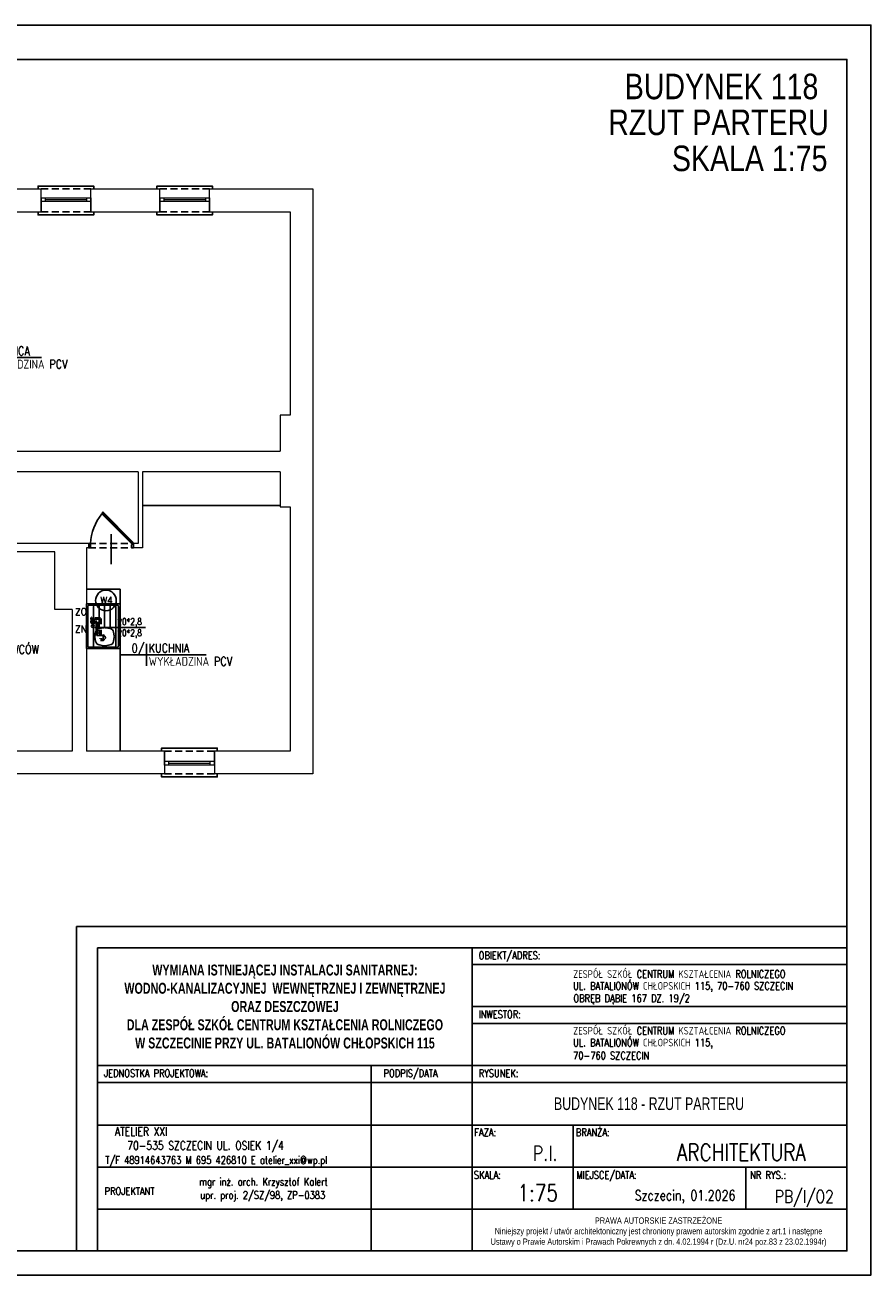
# Model space of a CAD drawing. Header units: millimetres. Extents: x -2626 to 2068, y -6169 to 7214.
# Tile 136 of 143: x -883 to 624, y 28 to 2256. Entities that reach past the tile are written whole.
import ezdxf
from ezdxf.enums import TextEntityAlignment as Align

# ---------------------------------------------------------------- set-up
doc = ezdxf.new("R2010")
doc.units = ezdxf.units.MM
doc.linetypes.add('DASHDOT', pattern=[1, 0.5, -0.25, 0, -0.25])
doc.linetypes.add('DASHED', pattern=[19.049999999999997, 12.7, -6.35])
doc.layers.get('0').update_dxf_attribs({"color": 252})
for name, color, linetype in [('1-OPIS', 252, 'Continuous'), ('1-OPIS-POM', 252, 'Continuous'), ('I-DRZWI', 252, 'Continuous'), ('I-MEBLE', 252, 'Continuous'), ('I-NAD', 252, 'DASHED'), ('I-SCIANA', 252, 'Continuous'), ('I-WIDOK', 252, 'Continuous'), ('IS CWU', 4, 'DASHDOT'), ('IS KAN_S_OPIS', 2, 'Continuous'), ('IS KAN_SAN_RURY', 1, 'Continuous'), ('IS opis woda', 7, 'Continuous'), ('IS WODA opis', 2, 'Continuous'), ('MK_IS W_CWU', 5, 'DASHED'), ('TABELKA', 252, 'Continuous')]:
    doc.layers.add(name, color=color, linetype=linetype)
doc.layers.add('I-OKNA', color=252, linetype='Continuous', lineweight=5)
doc.layers.add('IS woda w', color=5, linetype='Continuous', lineweight=40)
doc.styles.add('ARIAL', font='arial.ttf', dxfattribs={"width": 0.8})
doc.styles.add('ROMANS', font='romans.shx', dxfattribs={"width": 0.75})
doc.styles.add('STYLE2', font='romans.shx', dxfattribs={"width": 0.9})
doc.styles.add('STYLE3', font='arial.ttf', dxfattribs={"width": 0.7})
doc.styles.add('STYLE5PRAWA', font='arial.ttf', dxfattribs={"width": 0.8})
doc.styles.add('TECH', font='simplex.shx')

# ---------------------------------------------------------------- blocks, each defined once
blk = doc.blocks.new('PRAWAAUTOR1')
at = {"insert": (442.9577984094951, 174.1500318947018), "char_height": 7.5, "width": 500, "attachment_point": 5, "style": 'STYLE5PRAWA'}
blk.add_mtext('\\fArial|b0|i0|c238|p34;PRAWA AUTORSKIE ZASTRZEŻONE\\PNiniejszy projekt / utwór architektoniczny jest chroniony prawem autorskim zgodnie z art.1 i następne \\PUstawy o Prawie Autorskim i Prawach Pokrewnych z dn. 4.02.1994 r (Dz.U. nr24 poz.83 z 23.02.1994r)', dxfattribs=at)
blk = doc.blocks.new('D90')
blk.add_line((32.60195715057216, 44.99673399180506), (-28.01028744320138, 45.00280644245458))
for points in [[(-9.174932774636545, 87.24581758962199), (-9.174656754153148, 90.00091961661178), (0.00901666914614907, 89.99999954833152), (0.008648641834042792, 86.3265301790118), (-6.41992275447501, 86.32717422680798), (-6.41983074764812, 87.24554156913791)], [(-72.56247655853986, 61.8346203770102), (-11.68362454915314, 0.9435688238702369), (-10.61203397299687, 2.01494470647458), (-71.49088598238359, 62.90599625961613)], [(-9.18339740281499, 2.756022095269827), (-9.183673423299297, 0.0009200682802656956), (0, 0), (0.0003680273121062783, 3.673469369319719), (-6.428203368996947, 3.674113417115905), (-6.428295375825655, 2.755746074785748)]]:
    blk.add_lwpolyline(points, close=True)
blk.add_lwpolyline([(-11.26135268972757, 2.664393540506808), (-9.47536839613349, 4.450020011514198), (-68.56337161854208, 63.5498639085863), (-70.34935591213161, 61.7642374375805)])
blk.add_arc((-4.563419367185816, -14.50732115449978), 100.9401705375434, 92.61855641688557, 129.3487067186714)
blk = doc.blocks.new('OPIS-POM')
for p, q in [((-60, 0), (135, 0)), ((0, 25), (0, -25))]:
    blk.add_line(p, q)
at = {"style": 'ROMANS', "width": 0.8, "flags": 4}
blk.add_attdef('NR', text='', height=20, dxfattribs=at).set_placement((-5.000000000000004, 5), align=Align.RIGHT)
blk.add_attdef('NAZWA', (4.999999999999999, 5), '', height=20, dxfattribs=at)
blk.add_attdef('POW.', text='', height=20, dxfattribs=at).set_placement((-5.000000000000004, -5), align=Align.TOP_RIGHT)
blk.add_attdef('POSADZKA', text='', height=20, dxfattribs=at).set_placement((4.999999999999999, -5), align=Align.TOP_LEFT)
blk = doc.blocks.new('zlew80_1')
for p, q in [((0, 60), (-80, 60)), ((-80, 60), (-80, 0)), ((-77.5, 54.5), (-77.5, 49.5)), ((-77.5, 15.5), (-77.5, 49.5)), ((-5.5, 57.5), (-74.5, 57.5)), ((-74.5, 52.5), (-5.5, 52.5)), ((-22.68108343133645, 49.73980299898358), (-29.46482751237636, 48.50639499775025)), ((-13.03517248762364, 48.50639499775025), (-19.81891642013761, 49.73980299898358)), ((-2.5, 49.5), (-2.5, 54.5)), ((-2.5, 15.5), (-2.5, 49.5)), ((0, 0), (0, 60)), ((-76.52946488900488, 42.5), (-39.52946488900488, 42.5)), ((-76.52946488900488, 32.5), (-39.52946488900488, 32.5)), ((-76.52946488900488, 22.5), (-39.52946488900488, 22.5)), ((-35.92489539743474, 41.95062761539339), (-37.28080135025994, 33.8151919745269)), ((-37.28080135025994, 31.18480817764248), (-35.92489539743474, 23.04937238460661)), ((-36.15613171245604, 24.43679027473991), (-36.15611924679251, 24.43671548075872)), ((-5.219198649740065, 33.81519182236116), (-6.575104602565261, 41.95062761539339)), ((-6.575104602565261, 23.04937238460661), (-5.219198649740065, 31.18480802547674)), ((-80, 0), (0, 0)), ((-77.5, 15.5), (-77.5, 5.5)), ((-74.5, 12.5), (-5.5, 12.5)), ((-74.5, 2.5), (-5.5, 2.5)), ((-29.46482751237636, 16.49360500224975), (-22.68108357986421, 15.26019700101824)), ((-19.81891656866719, 15.26019700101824), (-13.03517248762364, 16.49360500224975)), ((-2.5, 5.5), (-2.5, 15.5))]:
    blk.add_line(p, q)
blk.add_circle((-29.99999999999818, 22.50000000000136), 2.5)
for centre, radius, start, end in [((-74.49999999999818, 54.50000000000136), 3, 90, 180), ((-74.49999999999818, 49.50000000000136), 3, 90, 180), ((-28.03374400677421, 40.63543571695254), 8, 100.3048464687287, 170.5376777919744), ((-21.2499999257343, 41.86884371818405), 8, 79.69515353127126, 100.3048464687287), ((-14.46625599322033, 40.63543571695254), 8, 9.462322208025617, 79.69515353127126), ((-5.499999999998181, 54.50000000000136), 3, 0, 90), ((-5.499999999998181, 49.50000000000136), 3, 0, 90), ((-29.38964995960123, 32.50000007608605), 8, 170.5376777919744, 189.4623222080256), ((-28.26498032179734, 25.7519821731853), 8, 189.4601499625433, 189.4623222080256), ((-28.03374400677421, 24.364564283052), 8, 189.4623222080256, 259.6951535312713), ((-14.46625599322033, 24.364564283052), 8, 280.3048464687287, 350.5376777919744), ((-13.11035004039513, 32.49999992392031), 8, 350.5376777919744, 9.462322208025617), ((-74.49999999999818, 15.50000000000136), 3, 180, 270), ((-74.49999999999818, 5.500000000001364), 3, 180, 270), ((-21.25000007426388, 23.13115628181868), 8, 259.6951535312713, 280.3048464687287), ((-5.499999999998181, 15.50000000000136), 3, 270, 0), ((-5.499999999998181, 5.500000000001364), 3, 270, 0), ((-2.799999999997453, 12.80000000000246), 0.3, 270, 0)]:
    blk.add_arc(centre, radius, start, end)

msp = doc.modelspace()

# ---------------------------------------------------------------- hatches: boundary and pattern name
h = msp.add_hatch(color=7)
h.paths.add_polyline_path([(396.578667, 49.607611), (396.578667, 49.572333)])
h.paths.add_polyline_path([(396.578667, 49.572333), (396.578667, 49.607611)])
h = msp.add_hatch(color=7)
h.paths.add_polyline_path([(397.503261, 49.607611), (397.503261, 49.572333)])
h.paths.add_polyline_path([(397.503261, 49.572333), (397.503261, 49.607611)])
h = msp.add_hatch(color=7)
h.paths.add_polyline_path([(398.427856, 49.607611), (398.427856, 49.572333)])
h.paths.add_polyline_path([(398.427856, 49.607611), (398.427856, 49.572333)])
h = msp.add_hatch(color=7)
h.dxf.hatch_style = 2
h.paths.add_polyline_path([(400.188988, 49.607611), (400.188988, 49.572333)])
h = msp.add_hatch(color=7)
h.paths.add_polyline_path([(401.069554, 49.607611), (401.069554, 49.572333)])
h.paths.add_polyline_path([(401.069554, 49.607611), (401.069554, 49.572333)])
h = msp.add_hatch(color=7)
h.paths.add_polyline_path([(404.107507, 49.607611), (404.107507, 49.572333)])
h.paths.add_polyline_path([(404.107507, 49.607611), (404.107507, 49.572333)])
h = msp.add_hatch(color=7)
h.dxf.hatch_style = 2
h.paths.add_polyline_path([(405.868639, 49.607611), (405.868639, 49.572333)])
h = msp.add_hatch(color=7)
h.dxf.hatch_style = 2
h.paths.add_polyline_path([(406.220866, 49.607611), (406.220866, 49.572333)])
h = msp.add_hatch(color=7)
h.paths.add_polyline_path([(406.925319, 49.607611), (406.925319, 49.572333)])
h.paths.add_polyline_path([(406.925319, 49.607611), (406.925319, 49.572333)])
h = msp.add_hatch(color=7)
h.paths.add_polyline_path([(407.717828, 49.607611), (407.717828, 49.572333)])
h.paths.add_polyline_path([(407.717828, 49.572333), (407.717828, 49.607611)])
h = msp.add_hatch(color=7)
h.paths.add_polyline_path([(409.611045, 49.607611), (409.611045, 49.572333)])
h.paths.add_polyline_path([(409.611045, 49.607611), (409.611045, 49.572333)])

# ---------------------------------------------------------------- linework, layer by layer
at = {"layer": 'I-MEBLE'}
for points in [[(-428.0299063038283, 1399.788452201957), (-673.266892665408, 1399.788452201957)], [(-713.466936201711, 1224.590149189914), (-713.466936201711, 1250.444361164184), (-773.466936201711, 1250.444361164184)], [(-713.466936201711, 1224.590149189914), (-713.466936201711, 962.0827203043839)]]:
    msp.add_lwpolyline(points, dxfattribs=at)
at = {"layer": 'I-NAD'}
for points in [[(-854.2215803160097, 1963.681365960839), (-765.592351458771, 1963.681365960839)], [(-642.6524454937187, 1963.681365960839), (-554.0232242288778, 1963.681365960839)], [(-854.2215803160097, 1922.781747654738), (-765.592351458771, 1922.781747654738)], [(-642.6524454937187, 1922.781747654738), (-554.0232242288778, 1922.781747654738)], [(-769.2621230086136, 1332.027373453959), (-689.6677071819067, 1332.027373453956)], [(-769.2621230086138, 1323.911737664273), (-689.7930169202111, 1323.91173766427)], [(-545.5058139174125, 962.0827203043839), (-634.1350427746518, 962.0827203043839)], [(-545.5058139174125, 921.1831019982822), (-634.1350427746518, 921.1831019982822)]]:
    msp.add_lwpolyline(points, dxfattribs=at)
at = {"layer": 'I-OKNA'}
for points in [[(-854.2215803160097, 1947.932196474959), (-765.592351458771, 1947.932196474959)], [(-854.2215803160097, 1941.664671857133), (-765.592351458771, 1941.664671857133)], [(-846.8291128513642, 1947.932196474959), (-846.8291128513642, 1941.664671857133)], [(-846.8291128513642, 1944.798434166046), (-772.9848189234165, 1944.798434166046)], [(-772.9848189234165, 1947.932196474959), (-772.9848189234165, 1941.664671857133)], [(-642.6524454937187, 1947.932196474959), (-554.0232242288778, 1947.932196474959)], [(-642.6524454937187, 1941.664671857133), (-554.0232242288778, 1941.664671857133)], [(-635.2599856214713, 1947.932196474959), (-635.2599856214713, 1941.664671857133)], [(-635.2599856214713, 1944.798434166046), (-561.4156841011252, 1944.798434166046)], [(-561.4156841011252, 1947.932196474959), (-561.4156841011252, 1941.664671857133)], [(-545.5058139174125, 943.1997885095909), (-634.1350427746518, 943.1997885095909)], [(-545.5058139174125, 936.932263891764), (-634.1350427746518, 936.932263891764)], [(-626.7425753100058, 936.932263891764), (-626.7425753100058, 943.1997885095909)], [(-552.8982813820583, 940.066026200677), (-626.7425753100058, 940.066026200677)], [(-552.8982813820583, 936.932263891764), (-552.8982813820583, 943.1997885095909)]]:
    msp.add_lwpolyline(points, dxfattribs=at)
at = {"layer": 'I-SCIANA', "lineweight": 0}
for points in [[(-970.0100774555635, 1963.681365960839), (-854.2215803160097, 1963.681365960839)], [(-854.2215803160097, 1922.781747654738), (-854.2215803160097, 1963.681365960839)], [(-854.2215803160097, 1947.932196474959), (-854.2215803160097, 1963.681365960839)], [(-765.592351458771, 1963.681365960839), (-642.6524454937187, 1963.681365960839)], [(-765.592351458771, 1922.781747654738), (-765.592351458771, 1963.681365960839)], [(-765.592351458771, 1947.932196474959), (-765.592351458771, 1963.681365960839)], [(-642.6524454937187, 1922.781747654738), (-642.6524454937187, 1963.681365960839)], [(-642.6524454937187, 1947.932196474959), (-642.6524454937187, 1963.681365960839)], [(-554.0232242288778, 1963.681365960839), (-369.7740659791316, 1963.681365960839), (-369.774065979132, 921.1831019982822)], [(-554.0232242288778, 1922.781747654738), (-554.0232242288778, 1963.681365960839)], [(-554.0232242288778, 1947.932196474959), (-554.0232242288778, 1963.681365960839)], [(-854.2215803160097, 1947.932196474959), (-854.2215803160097, 1922.781747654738)], [(-765.592351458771, 1947.932196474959), (-765.592351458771, 1922.781747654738)], [(-642.6524454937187, 1947.932196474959), (-642.6524454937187, 1922.781747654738)], [(-554.0232242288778, 1947.932196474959), (-554.0232242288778, 1922.781747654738)], [(-970.0100774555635, 1922.781747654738), (-854.2215803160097, 1922.781747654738)], [(-765.592351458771, 1922.781747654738), (-642.6524454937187, 1922.781747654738)], [(-554.0232242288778, 1922.781747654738), (-410.5933339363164, 1922.781747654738), (-410.5933339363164, 1560.550963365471)], [(-410.5933339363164, 1560.550963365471), (-428.0299063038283, 1560.550963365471), (-428.0299063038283, 1496.590073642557)], [(-956.9125605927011, 1496.590073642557), (-428.0299063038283, 1496.590073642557)], [(-681.4628863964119, 1459.788452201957), (-956.9125605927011, 1459.788452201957)], [(-681.4628863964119, 1459.788452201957), (-681.4628863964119, 1332.027373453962)], [(-428.0299063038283, 1459.788452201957), (-673.266892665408, 1459.788452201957)], [(-673.266892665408, 1459.788452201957), (-673.266892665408, 1323.911737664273)], [(-428.0299063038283, 1459.788452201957), (-428.0299063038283, 1397.032855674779), (-410.5933339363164, 1397.032855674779)], [(-410.5933339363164, 1397.032855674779), (-410.5933339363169, 962.0827203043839)], [(-769.2621230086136, 1332.027373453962), (-916.0129422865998, 1332.027373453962)], [(-829.6335991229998, 1316.760328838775), (-916.0129422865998, 1316.760328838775)], [(-799.01915195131, 1214.551465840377), (-829.6335991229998, 1214.551465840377), (-829.6335991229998, 1316.760328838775)], [(-773.466936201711, 1323.911737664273), (-773.466936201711, 962.0827203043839)], [(-769.2621230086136, 1323.911737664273), (-773.466936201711, 1323.911737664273)], [(-769.2621230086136, 1332.027373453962), (-769.2621230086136, 1323.911737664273)], [(-681.4628863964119, 1332.027373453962), (-689.6677071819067, 1332.027373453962)], [(-689.6677071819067, 1332.027373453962), (-689.6677071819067, 1323.911737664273)], [(-673.266892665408, 1323.911737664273), (-689.6677071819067, 1323.911737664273)], [(-799.01915195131, 1214.551465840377), (-799.01915195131, 962.0827203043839)], [(-799.01915195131, 962.0827203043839), (-911.4328281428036, 962.0827203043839)], [(-634.1350427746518, 962.0827203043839), (-773.466936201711, 962.0827203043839)], [(-634.1350427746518, 962.0827203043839), (-634.1350427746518, 921.1831019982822)], [(-634.1350427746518, 936.932263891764), (-634.1350427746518, 962.0827203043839)], [(-410.5933339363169, 962.0827203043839), (-545.5058139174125, 962.0827203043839)], [(-545.5058139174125, 962.0827203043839), (-545.5058139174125, 921.1831019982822)], [(-545.5058139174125, 936.932263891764), (-545.5058139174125, 962.0827203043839)], [(-634.1350427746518, 936.932263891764), (-634.1350427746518, 921.1831019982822)], [(-545.5058139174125, 936.932263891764), (-545.5058139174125, 921.1831019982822)], [(-634.1350427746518, 921.1831019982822), (-911.4328281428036, 921.1831019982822)], [(-369.774065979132, 921.1831019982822), (-545.5058139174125, 921.1831019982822)]]:
    msp.add_lwpolyline(points, dxfattribs=at)
at = {"layer": 'I-WIDOK'}
for points in [[(-859.4445200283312, 1963.681365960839), (-859.4445200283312, 1968.904298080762), (-760.369419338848, 1968.904298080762), (-760.369419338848, 1963.681365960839)], [(-647.8753852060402, 1963.681365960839), (-647.8753852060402, 1968.904298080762), (-548.8002845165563, 1968.904298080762), (-548.8002845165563, 1963.681365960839)], [(-859.4445200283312, 1922.781747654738), (-859.4445200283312, 1917.558807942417), (-760.369419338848, 1917.558807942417), (-760.369419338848, 1922.781747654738)], [(-647.8753852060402, 1922.781747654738), (-647.8753852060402, 1917.558807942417), (-548.8002845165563, 1917.558807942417), (-548.8002845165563, 1922.781747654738)], [(-540.2828817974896, 962.0827203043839), (-540.2828817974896, 967.3056524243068), (-639.3579824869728, 967.3056524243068), (-639.3579824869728, 962.0827203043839)], [(-540.2828817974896, 921.1831019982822), (-540.2828817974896, 915.9601622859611), (-639.3579824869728, 915.9601622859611), (-639.3579824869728, 921.1831019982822)]]:
    msp.add_lwpolyline(points, dxfattribs=at)
at = {"layer": 'IS CWU', "lineweight": 50, "ltscale": 20}
for p, q in [((-748.5902811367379, 1198.085040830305), (-759.4022737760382, 1198.085040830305)), ((-748.5902811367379, 1198.085040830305), (-748.5902811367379, 1160.041191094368)), ((-743.304990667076, 1160.041191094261), (-748.5902811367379, 1160.041191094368))]:
    msp.add_line(p, q, dxfattribs=at)
msp.add_circle((-761.9022737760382, 1198.085040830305), 2.5, dxfattribs=at)
at = {"layer": 'IS KAN_SAN_RURY', "linetype": 'Continuous'}
msp.add_circle((-761.9022737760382, 1184.590149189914), 2.5, dxfattribs=at)
at = {"layer": 'IS opis woda'}
msp.add_line((-667.8710947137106, 1182.168268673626, 53.35928263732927), (-758.2067392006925, 1182.168268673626, 53.35928263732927), dxfattribs=at)
at = {"layer": 'IS WODA opis'}
msp.add_circle((-738.5915444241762, 1230.408455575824), 18.40845557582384, dxfattribs=at)
at = {"layer": 'IS woda w', "lineweight": 50}
for q in [(-759.4022737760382, 1192.089294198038), (-754.5860277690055, 1168.22836769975)]:
    msp.add_line((-754.5860277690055, 1192.089294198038), q, dxfattribs=at)
msp.add_circle((-761.9022737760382, 1192.089294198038), 2.5, dxfattribs=at)
at = {"layer": 'MK_IS W_CWU', "ltscale": 2}
for p, q in [((-743.3049906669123, 1168.228367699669), (-754.5860277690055, 1168.22836769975)), ((-743.304990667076, 1158.355370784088), (-743.3049906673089, 1169.570328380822)), ((-743.3049906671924, 1169.474901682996), (-738.5589591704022, 1163.867422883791)), ((-743.3049906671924, 1158.259944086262), (-738.5589591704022, 1163.867422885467))]:
    msp.add_line(p, q, dxfattribs=at)
at = {"layer": 'TABELKA'}
for p, q in [((581.5067871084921, 649.1695872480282), (-790.9823955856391, 649.1695872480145)), ((-790.9823955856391, 649.1695872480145), (-790.9823955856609, 71.36379222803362)), ((581.5067871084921, 611.6698828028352), (-753.4826911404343, 611.6698828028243)), ((-753.4826911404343, 611.6698828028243), (-753.4826911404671, 71.36379222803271)), ((-85.98795201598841, 611.6698828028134), (-85.98795201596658, 71.36379222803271)), ((581.5067871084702, 145.4097918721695), (581.5067871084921, 611.6698828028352)), ((581.5067871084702, 71.36379222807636), (581.5067871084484, 611.6698828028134)), ((581.5067871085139, 71.36379222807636), (581.5067871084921, 611.6698828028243)), ((581.5067871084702, 145.4097918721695), (581.5067871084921, 611.6698828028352)), ((581.5067871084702, 71.36379222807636), (581.5067871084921, 611.6698828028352)), ((-85.98795201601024, 581.6701192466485), (581.5067871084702, 581.6701192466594)), ((-85.98795201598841, 506.6707103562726), (581.5067871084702, 506.6707103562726)), ((-85.98795201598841, 476.6709468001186), (581.5067871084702, 476.6709468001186)), ((-753.4826911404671, 401.6715379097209), (581.5067871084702, 401.6715379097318)), ((-753.4826911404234, 401.6715379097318), (-85.98795201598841, 401.6715379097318)), ((-265.9865333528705, 401.6715379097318), (-265.9865333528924, 71.36379222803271)), ((-753.4826911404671, 371.6717743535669), (581.5067871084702, 371.6717743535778)), ((-753.4826911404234, 371.6717743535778), (-85.98795201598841, 371.6717743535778)), ((-753.4826911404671, 295.4086096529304), (581.5067871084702, 295.4086096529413)), ((94.01062932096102, 295.4086096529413), (94.01062932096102, 145.4097918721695)), ((94.01062932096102, 295.4086096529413), (94.01062932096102, 145.4097918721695)), ((-753.4826911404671, 220.4092007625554), (581.5067871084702, 220.4092007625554)), ((-753.4826911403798, 220.4092007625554), (-85.98795201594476, 220.4092007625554)), ((401.5082057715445, 220.4092007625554), (401.5082057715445, 145.4097918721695)), ((-753.4826911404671, 145.4097918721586), (581.5067871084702, 145.4097918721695)), ((-753.4826911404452, 145.4097918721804), (581.5067871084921, 145.4097918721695)), ((-123.4876564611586, 71.36379222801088), (-753.4826911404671, 71.36379222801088)), ((-753.4826911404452, 71.36379222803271), (581.5067871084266, 71.3637922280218))]:
    msp.add_line(p, q, dxfattribs=at)
for points in [[(-2525.603104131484, 2255.849300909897), (-2525.603104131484, 28.36685686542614), (624.3720692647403, 28.36685686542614), (624.3720692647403, 2255.849300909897)], [(-2407.95775911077, 71.36379222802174), (581.5067871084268, 71.36379222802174), (581.5067871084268, 2194.608285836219), (-2407.95775911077, 2194.608285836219)], [(-2407.941747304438, 71.3637922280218), (581.5067871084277, 71.3637922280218), (581.5067871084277, 2194.608285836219), (-2407.941747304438, 2194.608285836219)]]:
    msp.add_lwpolyline(points, close=True, dxfattribs=at)

# ---------------------------------------------------------------- block references
at = {"layer": '1-OPIS-POM', "xscale": 0.7862338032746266, "yscale": 0.7862338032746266, "zscale": 0.7862338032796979}
for p, values in [((-959.5555328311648, 1663.246976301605), {'NR': '0/', 'NAZWA': 'ŚWIETLICA', 'POSADZKA': 'WYKŁADZINA PCV'}), ((-1054.98563299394, 1131.273760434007), {'NR': '0/', 'NAZWA': 'POKÓJ WYCHOWAWCÓW', 'POSADZKA': 'PANELE'}), ((-666.2943031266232, 1133.684288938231), {'NR': '0/', 'NAZWA': 'KUCHNIA', 'POSADZKA': 'WYKŁADZINA PCV'})]:
    msp.add_blockref('OPIS-POM', p, dxfattribs=at).add_auto_attribs(values)
at = {"layer": 'I-DRZWI', "xscale": -0.8843823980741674, "yscale": 0.8843823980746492, "zscale": 0.884382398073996, "rotation": 89.99425981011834}
msp.add_blockref('D90', (-689.6677071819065, 1323.905494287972), dxfattribs=at)
at = {"layer": 'I-MEBLE', "rotation": 270}
msp.add_blockref('zlew80_1', (-773.466936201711, 1144.590149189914), dxfattribs=at)
at = {"layer": 'TABELKA', "xscale": 1.499988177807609, "yscale": 1.499988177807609, "zscale": 1.499988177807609}
msp.add_blockref('PRAWAAUTOR1', (-418.5495746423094, -156.3714749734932), dxfattribs=at)

# ---------------------------------------------------------------- texts
at = {"layer": '1-OPIS', "char_height": 45.52340309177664, "width": 707.3562819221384, "attachment_point": 5, "style": 'ARIAL'}
for s, insert in [('{\\fArial|b0|i0|c0|p0;BUDYNEK 118}', (358.1309414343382, 2146.045667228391)), ('{\\fArial|b0|i0|c0|p0;RZUT PARTERU}', (352.7827503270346, 2082.14906433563)), ('{\\fArial|b0|i0|c0|p0;SKALA 1:75}', (408.2556725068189, 2017.849279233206))]:
    msp.add_mtext(s, dxfattribs=dict(at, insert=insert))
at = {"layer": 'IS KAN_S_OPIS', "style": 'TECH'}
for s, p in [('ZO', (-794, 1204.336509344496)), ('ZN', (-794, 1173.536486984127))]:
    msp.add_text(s, height=12, dxfattribs=at).set_placement(p)
at = {"layer": 'IS opis woda', "style": 'TECH', "width": 0.8000000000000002}
for p in [(-718.2880652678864, 1186.686846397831), (-718.2880652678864, 1166.694780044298)]:
    msp.add_text('20*2,8', height=12, dxfattribs=at).set_placement(p)
at = {"layer": 'IS WODA opis', "style": 'TECH'}
msp.add_text('W4', height=12, dxfattribs=at).set_placement((-749.0296695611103, 1224.803051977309))
at = {"layer": 'TABELKA', "width": 0.8}
for s, style, p in [('OBIEKT/ADRES:', 'ROMANS', (-74.60343238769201, 591.1672943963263)), ('ZESPÓŁ SZKÓŁ CENTRUM KSZTAŁCENIA ROLNICZEGO', 'ROMANS', (93.81327672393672, 557.8596975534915)), ('UL. BATALIONÓW CHŁOPSKICH 115, 70-760 SZCZECIN  ', 'ROMANS', (93.68489762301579, 536.8191799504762)), ('OBRĘB DĄBIE 167 DZ. 19/2', 'ROMANS', (94.15645905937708, 514.6628950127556)), ('INWESTOR:', 'ROMANS', (-74.60343238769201, 486.1681219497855)), ('ZESPÓŁ SZKÓŁ CENTRUM KSZTAŁCENIA ROLNICZEGO', 'ROMANS', (93.81327672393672, 456.8758198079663)), ('UL. BATALIONÓW CHŁOPSKICH 115, ', 'ROMANS', (93.68489762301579, 435.8353022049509)), ('70-760 SZCZECIN  ', 'ROMANS', (93.68489762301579, 412.6464110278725)), ('JEDNOSTKA PROJEKTOWA:', 'ROMANS', (-742.0981715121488, 381.1689495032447)), ('PODPIS/DATA', 'ROMANS', (-244.0280219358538, 381.1689495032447)), ('RYSUNEK:', 'ROMANS', (-74.60343238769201, 381.1689495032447)), ('BRANŻA:', 'ROMANS', (98.52984829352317, 275.8471057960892)), ('FAZA:', 'ROMANS', (-82.43284198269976, 275.8471057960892)), ('T/F 48914643763 M 695 426810 E atelier_xxi@wp.pl', 'ROMANS', (-739.6361388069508, 226.4057264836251)), ('mgr inż. arch. Krzysztof Kalert', 'STYLE2', (-572.4644513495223, 187.7957095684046)), ('SKALA:', 'ROMANS', (-83.14308637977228, 199.760879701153)), ('MIEJSCE/DATA:', 'ROMANS', (99.43434116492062, 199.760879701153)), ('NR RYS.:', 'ROMANS', (409.1528955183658, 199.6066904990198)), ('PROJEKTANT', 'STYLE2', (-741.0064290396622, 171.0172301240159)), ('upr. proj. 2/SZ/98, ZP-0383', 'STYLE2', (-570.612000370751, 164.132941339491))]:
    msp.add_text(s, height=13.49989360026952, dxfattribs=dict(at, style=style)).set_placement(p)
at = {"layer": 'TABELKA', "style": 'ROMANS', "width": 0.8}
for s, height, p in [('ATELIER XXI ', 14.99988177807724, (-620.779932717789, 276.5706409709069)), ('70-535 SZCZECIN UL. OSIEK 1/4', 14.99988177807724, (-421.8851627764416, 251.6425942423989)), ('P.I.', 26.24979311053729, (65.72113840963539, 232.0349847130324)), ('ARCHITEKTURA', 29.99976355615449, (508.2822841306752, 231.8907975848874)), ('1:75', 29.99976355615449, (66.67259478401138, 159.6679294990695)), ('Szczecin, 01.2026', 17.99985813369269, (382.9451020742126, 161.3389163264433)), ('PB/I/O2', 22.49982266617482, (558.0743447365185, 156.8407225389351))]:
    msp.add_text(s, height=height, dxfattribs=at).set_placement(p, align=Align.RIGHT)
at = {"layer": 'TABELKA', "insert": (-419.7353215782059, 506.6707103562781), "char_height": 19.49984631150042, "width": 667.4947391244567, "attachment_point": 5, "style": 'STYLE3'}
msp.add_mtext('{\\fArial|b1|i0|c238|p34;WYMIANA ISTNIEJĄCEJ INSTALACJI SANITARNEJ: WODNO-KANALIZACYJNEJ  WEWNĘTRZNEJ I ZEWNĘTRZNEJ  \\PORAZ DESZCZOWEJ \\PDLA ZESP\\fArial|b1|i0|c0|p34;Ó\\fArial|b1|i0|c238|p34;Ł SZK\\fArial|b1|i0|c0|p34;Ó\\fArial|b1|i0|c238|p34;Ł CENTRUM KSZTAŁCENIA ROLNICZEGO \\PW SZCZECINIE PRZY UL. BATALION\\fArial|b1|i0|c0|p34;Ó\\fArial|b1|i0|c238|p34;W CHŁOPSKICH 115}', dxfattribs=at)
at = {"layer": 'TABELKA', "insert": (59.56617095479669, 344.8567915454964), "char_height": 22.49982266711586, "attachment_point": 1, "style": 'STYLE3'}
msp.add_mtext('{\\fArial|b0|i0|c0|p0;BUDYNEK 118 - RZUT PARTERU}', dxfattribs=at)

doc.saveas('drawing.dxf')
